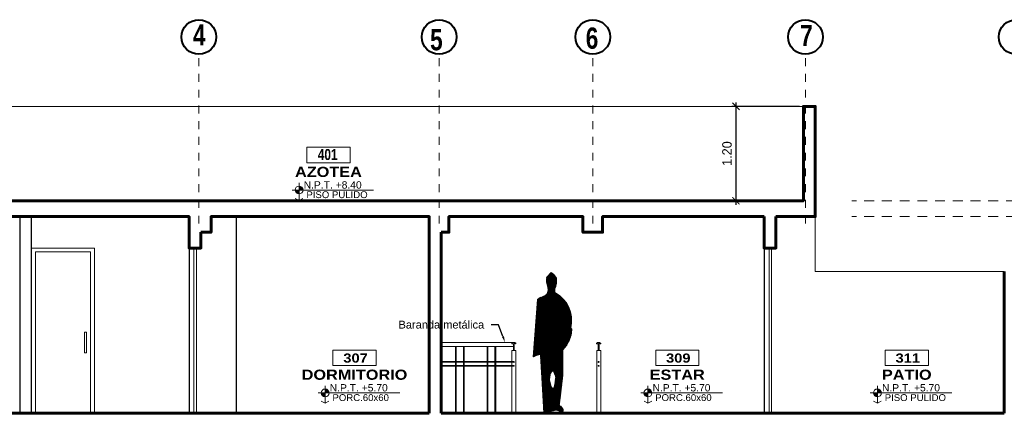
# Model space of a CAD drawing. Header units: metres. Extents: x -13 to 533, y -25 to 219.
# Tile 71 of 99: x 102.79 to 115.29, y 2.43 to 7.43. Entities that reach past the tile are written whole.
import ezdxf
from ezdxf import colors
from ezdxf.entities.mleader import LeaderData, LeaderLine
from ezdxf.enums import TextEntityAlignment as Align
from ezdxf.math import Vec2, Vec3

# ---------------------------------------------------------------- set-up
doc = ezdxf.new("R2010")
doc.units = ezdxf.units.M
doc.linetypes.add('DASHDOT', pattern=[1, 0.5, -0.25, 0, -0.25])
doc.linetypes.add('HIDDEN', pattern=[0.375, 0.25, -0.125])
for name, color, linetype, lineweight in [('COTAS', 4, 'Continuous', 13), ('EJES', 251, 'Continuous', 20), ('NPT', 255, 'Continuous', 13), ('Pluma 0.1', 252, 'Continuous', 9), ('Pluma 0.2', 252, 'Continuous', 20), ('PLUMA 0.3', 251, 'Continuous', 30), ('PLUMA 0.8', 1, 'Continuous', 60), ('TEXTO', 14, 'Continuous', 40), ('Textos', 7, 'Continuous', 0)]:
    doc.layers.add(name, color=color, linetype=linetype, lineweight=lineweight)
doc.layers.add('TEXTURAS', color=7, linetype='Continuous', lineweight=5, true_color=0x8a8a8a)
doc.styles.add('ARIAL BLACK', font='txt', dxfattribs={"height": 0.1})
doc.styles.add('ARIALREG', font='arial.ttf')
doc.styles.add('joe1', font='impact.ttf')
doc.styles.add('STYLE1', font='arial.ttf', dxfattribs={"height": 0.3})
doc.styles.add('TEXTOCENT', font='GOTHIC.TTF')
doc.dimstyles.new('PLANTA50', dxfattribs={"dimscale": 0.5, "dimtxt": 0.2, "dimasz": 0.15, "dimexe": 0.1, "dimexo": 0.1, "dimgap": 0.1, "dimtad": 2, "dimzin": 7, "dimdsep": 46, "dimtxsty": 'TEXTOCENT', "dimblk": 'ARCHTICK', "dimcen": 0.2, "dimdle": 0.1, "dimclrd": 8, "dimclre": 8, "dimclrt": 256, "dimaunit": 1, "dimadec": 0, "dimazin": 0, "dimtfac": 1, "dimtix": 1, "dimtmove": 2, "dimatfit": 3, "dimldrblk": 'ARCHTICK', "dimfxl": 1, "dimtolj": 1, "dimtzin": 0, "dimarcsym": 0})

# ---------------------------------------------------------------- blocks, each defined once
blk = doc.blocks.new('A$C4A151EDC')
at = {"color": 0}
for p, q in [((0.176, 1.784), (0.254, 1.862)), ((0.176, 1.777), (0.257, 1.859)), ((0.176, 1.772), (0.261, 1.856)), ((0.177, 1.791), (0.25, 1.864)), ((0.177, 1.766), (0.265, 1.854)), ((0.178, 1.799), (0.247, 1.867)), ((0.178, 1.76), (0.268, 1.851)), ((0.178, 1.755), (0.272, 1.848)), ((0.179, 1.806), (0.243, 1.87)), ((0.179, 1.749), (0.275, 1.846)), ((0.18, 1.744), (0.278, 1.842)), ((0.223, 1.856), (0.239, 1.873)), ((0.181, 1.739), (0.281, 1.839)), ((0.182, 1.734), (0.284, 1.835)), ((0.183, 1.728), (0.287, 1.832)), ((0.184, 1.723), (0.289, 1.828)), ((0.185, 1.718), (0.292, 1.825)), ((0.186, 1.713), (0.295, 1.822)), ((0.186, 1.594), (0.305, 1.713)), ((0.188, 1.708), (0.298, 1.818)), ((0.189, 1.703), (0.301, 1.815)), ((0.19, 1.698), (0.303, 1.811)), ((0.191, 1.693), (0.306, 1.808)), ((0.192, 1.687), (0.309, 1.804)), ((0.192, 1.606), (0.307, 1.721)), ((0.193, 1.682), (0.312, 1.801)), ((0.194, 1.677), (0.312, 1.795)), ((0.195, 1.672), (0.312, 1.788)), ((0.196, 1.666), (0.311, 1.782)), ((0.196, 1.616), (0.309, 1.729)), ((0.197, 1.661), (0.311, 1.775)), ((0.197, 1.655), (0.311, 1.769)), ((0.197, 1.623), (0.31, 1.736)), ((0.198, 1.65), (0.311, 1.762)), ((0.198, 1.637), (0.31, 1.749)), ((0.198, 1.63), (0.31, 1.743)), ((0.199, 1.644), (0.31, 1.756)), ((0.042, 1.294), (0.33, 1.581)), ((0.043, 1.307), (0.322, 1.586)), ((0.043, 1.3), (0.326, 1.583)), ((0.044, 1.314), (0.318, 1.588)), ((0.045, 1.327), (0.311, 1.593)), ((0.045, 1.321), (0.315, 1.591)), ((0.046, 1.341), (0.303, 1.598)), ((0.046, 1.334), (0.307, 1.596)), ((0.047, 1.355), (0.296, 1.603)), ((0.047, 1.348), (0.3, 1.601)), ((0.048, 1.368), (0.289, 1.609)), ((0.048, 1.361), (0.292, 1.606)), ((0.049, 1.382), (0.288, 1.62)), ((0.049, 1.375), (0.288, 1.614)), ((0.05, 1.395), (0.288, 1.633)), ((0.05, 1.389), (0.288, 1.627)), ((0.051, 1.409), (0.288, 1.645)), ((0.051, 1.402), (0.288, 1.639)), ((0.052, 1.422), (0.289, 1.659)), ((0.052, 1.416), (0.288, 1.652)), ((0.053, 1.436), (0.296, 1.679)), ((0.053, 1.429), (0.293, 1.669)), ((0.054, 1.45), (0.302, 1.697)), ((0.054, 1.443), (0.3, 1.688)), ((0.055, 1.456), (0.304, 1.705)), ((0.021, 1.022), (0.452, 1.453)), ((0.021, 1.015), (0.454, 1.449)), ((0.022, 1.036), (0.448, 1.461)), ((0.022, 1.029), (0.45, 1.457)), ((0.023, 1.049), (0.443, 1.469)), ((0.023, 1.042), (0.446, 1.465)), ((0.024, 1.056), (0.44, 1.472)), ((0.025, 1.07), (0.435, 1.479)), ((0.025, 1.063), (0.437, 1.476)), ((0.026, 1.083), (0.429, 1.486)), ((0.026, 1.076), (0.432, 1.483)), ((0.027, 1.097), (0.423, 1.493)), ((0.027, 1.09), (0.426, 1.489)), ((0.028, 1.11), (0.418, 1.5)), ((0.028, 1.103), (0.421, 1.496)), ((0.029, 1.124), (0.412, 1.507)), ((0.029, 1.117), (0.415, 1.503)), ((0.03, 1.137), (0.407, 1.514)), ((0.03, 1.131), (0.409, 1.51)), ((0.031, 1.151), (0.401, 1.52)), ((0.031, 1.144), (0.404, 1.517)), ((0.032, 1.165), (0.394, 1.526)), ((0.032, 1.158), (0.397, 1.523)), ((0.033, 1.178), (0.388, 1.532)), ((0.033, 1.171), (0.391, 1.529)), ((0.034, 1.185), (0.384, 1.535)), ((0.035, 1.198), (0.378, 1.541)), ((0.035, 1.192), (0.381, 1.538)), ((0.036, 1.212), (0.371, 1.547)), ((0.036, 1.205), (0.375, 1.544)), ((0.037, 1.226), (0.365, 1.553)), ((0.037, 1.219), (0.368, 1.55)), ((0.038, 1.239), (0.358, 1.559)), ((0.038, 1.232), (0.361, 1.556)), ((0.039, 1.253), (0.352, 1.565)), ((0.039, 1.246), (0.355, 1.562)), ((0.04, 1.266), (0.344, 1.57)), ((0.04, 1.26), (0.348, 1.568)), ((0.041, 1.28), (0.337, 1.576)), ((0.041, 1.273), (0.341, 1.573)), ((0.042, 1.287), (0.333, 1.578)), ((0.056, 1.463), (0.153, 1.56)), ((0.056, 1.47), (0.143, 1.557)), ((0.057, 1.477), (0.133, 1.553)), ((0.057, 1.484), (0.124, 1.55)), ((0.058, 1.49), (0.114, 1.547)), ((0.058, 1.497), (0.104, 1.543)), ((0.059, 1.504), (0.093, 1.539)), ((0.059, 1.511), (0.08, 1.532)), ((0.006, 0.825), (0.502, 1.321)), ((0.006, 0.818), (0.503, 1.316)), ((0.007, 0.839), (0.5, 1.332)), ((0.007, 0.832), (0.501, 1.327)), ((0.008, 0.852), (0.498, 1.343)), ((0.008, 0.846), (0.499, 1.337)), ((0.009, 0.866), (0.496, 1.352)), ((0.009, 0.859), (0.497, 1.348)), ((0.01, 0.88), (0.493, 1.362)), ((0.01, 0.873), (0.494, 1.357)), ((0.011, 0.893), (0.489, 1.371)), ((0.011, 0.886), (0.491, 1.366)), ((0.012, 0.907), (0.486, 1.38)), ((0.012, 0.9), (0.488, 1.376)), ((0.013, 0.913), (0.484, 1.385)), ((0.014, 0.927), (0.481, 1.394)), ((0.014, 0.92), (0.483, 1.39)), ((0.015, 0.941), (0.478, 1.404)), ((0.015, 0.934), (0.48, 1.399)), ((0.016, 0.954), (0.474, 1.412)), ((0.016, 0.947), (0.476, 1.408)), ((0.017, 0.968), (0.47, 1.42)), ((0.017, 0.961), (0.472, 1.416)), ((0.018, 0.981), (0.465, 1.429)), ((0.018, 0.975), (0.468, 1.424)), ((0.019, 0.995), (0.461, 1.437)), ((0.019, 0.988), (0.463, 1.433)), ((0.02, 1.008), (0.457, 1.445)), ((0.02, 1.002), (0.459, 1.441)), ((0, 0.751), (0.51, 1.26)), ((0.001, 0.764), (0.51, 1.272)), ((0.001, 0.757), (0.51, 1.266)), ((0.002, 0.778), (0.509, 1.284)), ((0.002, 0.771), (0.509, 1.278)), ((0.002, 0.746), (0.51, 1.254)), ((0.003, 0.785), (0.508, 1.289)), ((0.004, 0.798), (0.506, 1.3)), ((0.004, 0.791), (0.507, 1.295)), ((0.005, 0.812), (0.504, 1.311)), ((0.005, 0.805), (0.505, 1.305)), ((0.015, 0.752), (0.51, 1.248)), ((0.027, 0.759), (0.51, 1.242)), ((0.04, 0.765), (0.51, 1.236)), ((0.052, 0.771), (0.511, 1.229)), ((0.06, 0.773), (0.511, 1.223)), ((0.068, 0.774), (0.511, 1.217)), ((0.076, 0.776), (0.511, 1.211)), ((0.084, 0.778), (0.511, 1.205)), ((0.092, 0.779), (0.51, 1.198)), ((0.096, 0.777), (0.509, 1.191)), ((0.096, 0.771), (0.509, 1.184)), ((0.096, 0.765), (0.508, 1.177)), ((0.097, 0.759), (0.507, 1.17)), ((0.097, 0.753), (0.507, 1.163)), ((0.097, 0.747), (0.506, 1.156)), ((0.098, 0.742), (0.505, 1.149)), ((0.098, 0.736), (0.504, 1.142)), ((0.098, 0.73), (0.504, 1.135)), ((0.099, 0.724), (0.503, 1.128)), ((0.099, 0.718), (0.506, 1.125)), ((0.1, 0.712), (0.509, 1.122)), ((0.1, 0.706), (0.513, 1.119)), ((0.1, 0.7), (0.516, 1.116)), ((0.101, 0.694), (0.515, 1.108)), ((0.101, 0.688), (0.514, 1.101)), ((0.101, 0.683), (0.513, 1.094)), ((0.102, 0.677), (0.512, 1.087)), ((0.102, 0.671), (0.512, 1.08)), ((0.102, 0.665), (0.511, 1.073)), ((0.103, 0.659), (0.51, 1.066)), ((0.103, 0.653), (0.509, 1.059)), ((0.103, 0.647), (0.508, 1.052)), ((0.104, 0.641), (0.507, 1.045)), ((0.104, 0.635), (0.507, 1.038)), ((0.105, 0.629), (0.504, 1.028)), ((0.105, 0.624), (0.5, 1.019)), ((0.105, 0.618), (0.497, 1.01)), ((0.106, 0.612), (0.494, 1)), ((0.106, 0.606), (0.491, 0.991)), ((0.106, 0.6), (0.488, 0.981)), ((0.107, 0.594), (0.485, 0.972)), ((0.107, 0.588), (0.481, 0.962)), ((0.107, 0.582), (0.472, 0.947)), ((0.108, 0.576), (0.464, 0.932)), ((0.108, 0.57), (0.455, 0.917)), ((0.109, 0.565), (0.447, 0.903)), ((0.109, 0.559), (0.424, 0.873)), ((0.109, 0.553), (0.396, 0.839)), ((0.11, 0.547), (0.396, 0.833)), ((0.11, 0.541), (0.396, 0.827)), ((0.11, 0.535), (0.396, 0.821)), ((0.111, 0.529), (0.396, 0.814)), ((0.111, 0.523), (0.396, 0.808)), ((0.111, 0.517), (0.396, 0.802)), ((0.112, 0.511), (0.396, 0.796)), ((0.112, 0.505), (0.396, 0.789)), ((0.112, 0.5), (0.396, 0.783)), ((0.113, 0.494), (0.396, 0.777)), ((0.113, 0.488), (0.396, 0.771)), ((0.114, 0.482), (0.396, 0.764)), ((0.114, 0.476), (0.396, 0.758)), ((0.114, 0.47), (0.396, 0.752)), ((0.115, 0.464), (0.396, 0.745)), ((0.115, 0.458), (0.396, 0.739)), ((0.115, 0.452), (0.396, 0.733)), ((0.116, 0.446), (0.396, 0.727)), ((0.116, 0.441), (0.396, 0.72)), ((0.116, 0.435), (0.396, 0.714)), ((0.117, 0.429), (0.396, 0.708)), ((0.117, 0.423), (0.396, 0.702)), ((0.264, 0.564), (0.396, 0.695)), ((0.266, 0.559), (0.396, 0.689)), ((0.268, 0.555), (0.396, 0.683)), ((0.27, 0.55), (0.396, 0.677)), ((0.272, 0.546), (0.396, 0.67)), ((0.273, 0.542), (0.396, 0.664)), ((0.118, 0.417), (0.239, 0.539)), ((0.118, 0.411), (0.234, 0.527)), ((0.275, 0.537), (0.396, 0.658)), ((0.277, 0.533), (0.396, 0.652)), ((0.279, 0.528), (0.396, 0.645)), ((0.281, 0.524), (0.396, 0.639)), ((0.283, 0.52), (0.396, 0.633)), ((0.285, 0.515), (0.396, 0.627)), ((0.286, 0.511), (0.396, 0.62)), ((0.288, 0.506), (0.396, 0.614)), ((0.29, 0.502), (0.396, 0.608)), ((0.292, 0.498), (0.396, 0.601)), ((0.293, 0.424), (0.396, 0.526)), ((0.294, 0.493), (0.396, 0.595)), ((0.294, 0.431), (0.396, 0.533)), ((0.295, 0.438), (0.396, 0.539)), ((0.296, 0.489), (0.396, 0.589)), ((0.296, 0.452), (0.396, 0.551)), ((0.296, 0.445), (0.396, 0.545)), ((0.297, 0.459), (0.396, 0.558)), ((0.298, 0.484), (0.396, 0.583)), ((0.298, 0.466), (0.396, 0.564)), ((0.299, 0.48), (0.396, 0.576)), ((0.299, 0.473), (0.396, 0.57)), ((0.118, 0.405), (0.228, 0.515)), ((0.119, 0.399), (0.226, 0.506)), ((0.119, 0.393), (0.224, 0.498)), ((0.119, 0.387), (0.222, 0.491)), ((0.12, 0.382), (0.221, 0.483)), ((0.12, 0.376), (0.22, 0.475)), ((0.12, 0.37), (0.219, 0.469)), ((0.121, 0.364), (0.219, 0.462)), ((0.121, 0.358), (0.219, 0.456)), ((0.122, 0.352), (0.219, 0.449)), ((0.122, 0.346), (0.219, 0.443)), ((0.122, 0.34), (0.219, 0.437)), ((0.123, 0.334), (0.22, 0.432)), ((0.123, 0.328), (0.221, 0.426)), ((0.123, 0.323), (0.222, 0.421)), ((0.124, 0.317), (0.223, 0.416)), ((0.124, 0.311), (0.224, 0.411)), ((0.124, 0.305), (0.225, 0.406)), ((0.125, 0.299), (0.226, 0.4)), ((0.125, 0.293), (0.227, 0.395)), ((0.132, 0.175), (0.387, 0.43)), ((0.133, 0.169), (0.386, 0.423)), ((0.133, 0.163), (0.386, 0.416)), ((0.133, 0.157), (0.385, 0.409)), ((0.134, 0.151), (0.384, 0.402)), ((0.264, 0.313), (0.388, 0.437)), ((0.269, 0.324), (0.389, 0.444)), ((0.273, 0.335), (0.39, 0.451)), ((0.278, 0.345), (0.391, 0.458)), ((0.282, 0.356), (0.391, 0.465)), ((0.284, 0.364), (0.392, 0.472)), ((0.285, 0.372), (0.393, 0.48)), ((0.287, 0.379), (0.394, 0.487)), ((0.288, 0.387), (0.395, 0.494)), ((0.289, 0.395), (0.395, 0.501)), ((0.291, 0.402), (0.396, 0.508)), ((0.292, 0.417), (0.396, 0.52)), ((0.292, 0.409), (0.396, 0.514)), ((0.125, 0.287), (0.228, 0.39)), ((0.126, 0.281), (0.229, 0.385)), ((0.126, 0.275), (0.23, 0.379)), ((0.127, 0.269), (0.231, 0.374)), ((0.127, 0.264), (0.232, 0.369)), ((0.127, 0.258), (0.234, 0.364)), ((0.128, 0.252), (0.236, 0.36)), ((0.128, 0.246), (0.237, 0.355)), ((0.128, 0.24), (0.239, 0.351)), ((0.129, 0.234), (0.241, 0.347)), ((0.129, 0.228), (0.243, 0.342)), ((0.129, 0.222), (0.245, 0.338)), ((0.13, 0.216), (0.247, 0.334)), ((0.13, 0.21), (0.25, 0.33)), ((0.131, 0.205), (0.253, 0.327)), ((0.131, 0.199), (0.255, 0.323)), ((0.131, 0.193), (0.258, 0.32)), ((0.132, 0.187), (0.261, 0.316)), ((0.132, 0.181), (0.263, 0.312)), ((0.134, 0.146), (0.383, 0.395)), ((0.135, 0.14), (0.382, 0.387)), ((0.135, 0.134), (0.381, 0.38)), ((0.135, 0.128), (0.381, 0.373)), ((0.136, 0.122), (0.38, 0.366)), ((0.136, 0.116), (0.379, 0.359)), ((0.136, 0.11), (0.378, 0.352)), ((0.137, 0.104), (0.377, 0.345)), ((0.137, 0.098), (0.376, 0.338)), ((0.137, 0.092), (0.376, 0.331)), ((0.138, 0.087), (0.375, 0.324)), ((0.138, 0.081), (0.374, 0.317)), ((0.138, 0.075), (0.373, 0.309)), ((0.139, 0.069), (0.372, 0.302)), ((0.139, 0.063), (0.371, 0.295)), ((0.14, 0.057), (0.371, 0.288)), ((0.14, 0.051), (0.37, 0.281)), ((0.14, 0.045), (0.369, 0.274)), ((0.141, 0.039), (0.368, 0.267)), ((0.141, 0.033), (0.367, 0.26)), ((0.141, 0.028), (0.367, 0.253)), ((0.142, 0.022), (0.366, 0.246)), ((0.142, 0.016), (0.365, 0.239)), ((0.142, 0.01), (0.364, 0.231)), ((0.143, 0.004), (0.363, 0.224)), ((0.145, 0), (0.362, 0.217)), ((0.153, 0.001), (0.362, 0.21)), ((0.16, 0.003), (0.361, 0.203)), ((0.168, 0.004), (0.36, 0.196)), ((0.175, 0.005), (0.359, 0.189)), ((0.183, 0.006), (0.358, 0.182)), ((0.19, 0.007), (0.357, 0.175)), ((0.198, 0.009), (0.357, 0.168)), ((0.205, 0.01), (0.356, 0.161)), ((0.214, 0.013), (0.355, 0.154)), ((0.223, 0.015), (0.354, 0.146)), ((0.232, 0.018), (0.353, 0.139)), ((0.24, 0.02), (0.352, 0.132)), ((0.249, 0.023), (0.352, 0.125)), ((0.258, 0.025), (0.351, 0.118)), ((0.266, 0.027), (0.35, 0.111)), ((0.274, 0.029), (0.349, 0.104)), ((0.282, 0.03), (0.348, 0.097)), ((0.289, 0.032), (0.352, 0.094)), ((0.296, 0.032), (0.356, 0.092)), ((0.302, 0.032), (0.36, 0.09)), ((0.308, 0.032), (0.364, 0.088)), ((0.314, 0.032), (0.368, 0.085)), ((0.32, 0.031), (0.371, 0.082)), ((0.326, 0.03), (0.374, 0.079)), ((0.33, 0.029), (0.377, 0.076)), ((0.335, 0.027), (0.38, 0.072)), ((0.34, 0.025), (0.383, 0.069)), ((0.344, 0.024), (0.386, 0.065)), ((0.349, 0.022), (0.389, 0.062)), ((0.353, 0.02), (0.391, 0.059)), ((0.357, 0.018), (0.394, 0.055)), ((0.361, 0.015), (0.396, 0.05)), ((0.364, 0.013), (0.398, 0.046)), ((0.368, 0.01), (0.4, 0.042)), ((0.372, 0.008), (0.4, 0.036)), ((0.376, 0.005), (0.401, 0.03)), ((0.379, 0.003), (0.401, 0.024)), ((0.383, 0), (0.397, 0.014))]:
    blk.add_line(p, q, dxfattribs=at)
at = {"linetype": 'Continuous'}
for p, q in [((0.18, 1.813), (0.239, 1.873)), ((0.239, 1.873), (0.275, 1.846)), ((0.275, 1.846), (0.312, 1.801)), ((0.175, 1.78), (0.18, 1.813)), ((0.179, 1.747), (0.175, 1.78)), ((0.194, 1.678), (0.179, 1.747)), ((0.31, 1.733), (0.302, 1.694)), ((0.312, 1.801), (0.31, 1.733)), ((0.156, 1.561), (0.183, 1.587)), ((0.183, 1.587), (0.196, 1.615)), ((0.199, 1.645), (0.194, 1.678)), ((0.196, 1.615), (0.199, 1.645)), ((0.302, 1.694), (0.288, 1.656)), ((0.288, 1.656), (0.288, 1.609)), ((0.288, 1.609), (0.35, 1.567)), ((0, 0.745), (0.059, 1.513)), ((0.059, 1.513), (0.075, 1.529)), ((0.075, 1.529), (0.099, 1.542)), ((0.099, 1.542), (0.156, 1.561)), ((0.35, 1.567), (0.402, 1.519)), ((0.402, 1.519), (0.445, 1.467)), ((0.445, 1.467), (0.476, 1.409)), ((0.476, 1.409), (0.498, 1.347)), ((0.498, 1.347), (0.509, 1.28)), ((0.511, 1.207), (0.503, 1.129)), ((0.509, 1.28), (0.511, 1.207)), ((0.503, 1.129), (0.516, 1.116)), ((0.516, 1.116), (0.507, 1.038)), ((0.482, 0.965), (0.445, 0.899)), ((0.507, 1.038), (0.482, 0.965)), ((0.445, 0.899), (0.396, 0.84)), ((0.396, 0.84), (0.396, 0.505)), ((0.052, 0.771), (0, 0.745)), ((0.095, 0.78), (0.052, 0.771)), ((0.143, 0), (0.095, 0.78)), ((0.227, 0.512), (0.241, 0.543)), ((0.241, 0.543), (0.264, 0.565)), ((0.264, 0.565), (0.3, 0.48)), ((0.219, 0.438), (0.22, 0.477)), ((0.233, 0.365), (0.219, 0.438)), ((0.22, 0.477), (0.227, 0.512)), ((0.291, 0.401), (0.283, 0.357)), ((0.3, 0.48), (0.291, 0.401)), ((0.396, 0.505), (0.348, 0.096)), ((0.247, 0.335), (0.233, 0.365)), ((0.264, 0.312), (0.247, 0.335)), ((0.283, 0.357), (0.264, 0.312)), ((0.204, 0.01), (0.143, 0)), ((0.264, 0.027), (0.204, 0.01)), ((0.293, 0.032), (0.264, 0.027)), ((0.322, 0.032), (0.293, 0.032)), ((0.352, 0.022), (0.322, 0.032)), ((0.348, 0.096), (0.37, 0.085)), ((0.383, 0), (0.352, 0.022)), ((0.37, 0.085), (0.392, 0.058)), ((0.396, 0.012), (0.383, 0)), ((0.392, 0.058), (0.4, 0.042)), ((0.401, 0.026), (0.396, 0.012)), ((0.4, 0.042), (0.401, 0.026))]:
    blk.add_line(p, q, dxfattribs=at)
blk = doc.blocks.new('A$C7ABB6997')
at = {"layer": 'EJES', "color": 250, "linetype": 'DASHDOT', "ltscale": 0.01}
blk.add_line((0.22, 0.6), (0.22, 2.75), dxfattribs=at)
at = {"layer": 'EJES', "color": 250, "lineweight": 40}
blk.add_circle((0.22, 2.97), 0.22, dxfattribs=at)
blk = doc.blocks.new('rtyjety')
at = {"layer": 'NPT', "lineweight": 20, "extrusion": (-1.47885e-11, -2.65303e-07, 1)}
h = blk.add_hatch(color=256, dxfattribs=at)
h.paths.add_polyline_path([(-24.42, -23.531), (-24.42, -23.625), (-24.326, -23.625, 0.414214)])
h.paths.add_polyline_path([(-24.42, -23.625), (-24.514, -23.625, 0.414214), (-24.42, -23.719)])
at = {"layer": 'NPT', "lineweight": 20, "extrusion": (-1.2658e-11, -2.65304e-07, 1)}
for p, q in [((-24.588, -23.625, 0), (-22.645, -23.625, 0)), ((-24.42, -23.454, 0), (-24.42, -23.871, 0)), ((-24.42, -23.871, 0), (-24.511, -23.823, 0)), ((-24.42, -23.871, 0), (-24.33, -23.823, 0))]:
    blk.add_line(p, q, dxfattribs=at)
blk.add_circle((-24.42, -23.625, 0), 0.0938, dxfattribs=at)
blk = doc.blocks.new('NOMBRES AMBIENTES DIFER 1')
at = {"layer": 'Textos', "color": 8}
blk.add_lwpolyline([(0.243, 1.342), (1.6, 1.342), (1.6, 0.858), (0.243, 0.858)], close=True, dxfattribs=at)
at = {"layer": 'NPT', "extrusion": (1.2658e-11, 2.65304e-07, 1), "xscale": 1.318472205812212, "yscale": 1.318472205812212, "zscale": 1.318472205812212, "rotation": 359.9999999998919}
blk.add_blockref('rtyjety', (32.197, 31.148, 0), dxfattribs=at)
at = {"layer": 'Textos', "color": 30, "style": 'STYLE1'}
blk.add_text('N.P.T.', height=0.2307, rotation=360, dxfattribs=at).set_placement((0.145, 0.046))
at = {"layer": 'Textos', "color": 8, "style": 'ARIAL BLACK'}
blk.add_attdef('B-300', text='', height=0.287, rotation=360, dxfattribs=at).set_placement((0.954, 0.951), align=Align.CENTER)
at = {"layer": 'Textos', "style": 'ARIAL BLACK'}
blk.add_attdef('NOMBRE', text='', height=0.319, rotation=360, dxfattribs=at).set_placement((1.012, 0.413), align=Align.CENTER)
at = {"layer": 'Textos', "color": 30, "style": 'STYLE1'}
blk.add_attdef('0.00', (1.149, 0.046), '', height=0.231, rotation=360, dxfattribs=at)
at = {"layer": 'Textos', "color": 35, "style": 'STYLE1'}
for tag, p in [('PISO:', (0.186, -0.468)), ('SERIE', (0.161, -0.763)), ('COLOR', (0.119, -1.093))]:
    blk.add_attdef(tag, p, '', height=0.215, rotation=360, dxfattribs=at)
blk = doc.blocks.new('_ARCHTICK')
at = {"color": 0, "linetype": 'ByBlock', "const_width": 0.15}
blk.add_lwpolyline([(-0.5, -0.5), (0.5, 0.5)], dxfattribs=at)
blk = doc.blocks.new('*D623')
at = {"layer": 'COTAS', "color": 8, "lineweight": -2, "transparency": 16777216}
for p, q in [((111.883, 6.384), (111.883, 5.084)), ((112.69, 6.334), (111.833, 6.334)), ((112.69, 5.134), (111.833, 5.134))]:
    blk.add_line(p, q, dxfattribs=at)
at = {"layer": 'Defpoints', "color": 0, "lineweight": 5, "transparency": 16777216}
for p in [(112.74, 6.334), (111.883, 5.134), (112.74, 5.134)]:
    blk.add_point(p, dxfattribs=at)
at = {"layer": 'COTAS', "color": 8, "lineweight": -2, "transparency": 16777216, "xscale": 0.09, "yscale": 0.09, "zscale": 0.09}
for p, rotation in [((111.883, 6.334), 90), ((111.883, 5.134), 270)]:
    blk.add_blockref('_ARCHTICK', p, dxfattribs=dict(at, rotation=rotation))
at = {"layer": 'COTAS', "transparency": 16777216, "insert": (111.77, 5.734), "char_height": 0.12, "attachment_point": 5, "rotation": 90, "style": 'TEXTOCENT'}
blk.add_mtext('\\A1;1.20', dxfattribs=at)

msp = doc.modelspace()

# ---------------------------------------------------------------- linework, layer by layer
at = {"layer": 'Pluma 0.1'}
msp.add_lwpolyline([(102.99, 2.434), (102.99, 4.484), (103.69, 4.484), (103.69, 2.434)], dxfattribs=at)
msp.add_lwpolyline([(103.64, 3.466), (103.612, 3.466), (103.612, 3.202), (103.64, 3.202)], close=True, dxfattribs=at)
at = {"layer": 'Pluma 0.2'}
for p, q in [((105.003, 4.534), (105.003, 2.434)), ((105.033, 4.534), (105.033, 2.434)), ((112.303, 4.534), (112.303, 2.434)), ((112.333, 4.534), (112.333, 2.434)), ((109.059, 3.232), (109.059, 3.317)), ((109.059, 3.232), (109.059, 3.317)), ((109.069, 3.232), (109.069, 3.317)), ((109.069, 3.232), (109.069, 3.317)), ((110.136, 3.232), (110.136, 3.317)), ((110.136, 3.232), (110.136, 3.317)), ((110.146, 3.232), (110.146, 3.317)), ((110.146, 3.232), (110.146, 3.317)), ((109.039, 3.232), (109.089, 3.232)), ((109.089, 3.232), (109.039, 3.232)), ((109.039, 2.434), (109.039, 3.232)), ((109.039, 2.434), (109.039, 3.232)), ((109.039, 3.232), (109.089, 3.232)), ((109.089, 3.232), (109.039, 3.232)), ((109.039, 2.434), (109.039, 3.232)), ((109.039, 2.434), (109.039, 3.232)), ((109.059, 3.232), (109.06, 3.232)), ((109.06, 3.232), (109.059, 3.232)), ((109.059, 3.232), (109.06, 3.232)), ((109.06, 3.232), (109.059, 3.232)), ((109.06, 3.232), (109.061, 3.232)), ((109.06, 3.232), (109.06, 3.232)), ((109.061, 3.232), (109.06, 3.232)), ((109.06, 3.232), (109.06, 3.232)), ((109.06, 3.232), (109.061, 3.232)), ((109.06, 3.232), (109.06, 3.232)), ((109.061, 3.232), (109.06, 3.232)), ((109.06, 3.232), (109.06, 3.232)), ((109.061, 3.232), (109.062, 3.232)), ((109.062, 3.232), (109.061, 3.232)), ((109.061, 3.232), (109.062, 3.232)), ((109.062, 3.232), (109.061, 3.232)), ((109.062, 3.232), (109.063, 3.232)), ((109.063, 3.232), (109.062, 3.232)), ((109.062, 3.232), (109.063, 3.232)), ((109.063, 3.232), (109.062, 3.232)), ((109.063, 3.232), (109.064, 3.232)), ((109.064, 3.232), (109.063, 3.232)), ((109.063, 3.232), (109.064, 3.232)), ((109.064, 3.232), (109.063, 3.232)), ((109.064, 3.232), (109.066, 3.232)), ((109.066, 3.232), (109.064, 3.232)), ((109.064, 3.232), (109.066, 3.232)), ((109.066, 3.232), (109.064, 3.232)), ((109.066, 3.232), (109.067, 3.232)), ((109.067, 3.232), (109.066, 3.232)), ((109.066, 3.232), (109.067, 3.232)), ((109.067, 3.232), (109.066, 3.232)), ((109.067, 3.232), (109.068, 3.232)), ((109.068, 3.232), (109.067, 3.232)), ((109.067, 3.232), (109.068, 3.232)), ((109.068, 3.232), (109.067, 3.232)), ((109.068, 3.232), (109.069, 3.232)), ((109.069, 3.232), (109.068, 3.232)), ((109.068, 3.232), (109.069, 3.232)), ((109.069, 3.232), (109.068, 3.232)), ((109.069, 3.232), (109.069, 3.232)), ((109.069, 3.232), (109.069, 3.232)), ((109.069, 3.232), (109.069, 3.232)), ((109.069, 3.232), (109.069, 3.232)), ((109.069, 3.232), (109.069, 3.232)), ((109.069, 3.232), (109.069, 3.232)), ((109.069, 3.232), (109.069, 3.232)), ((109.069, 3.232), (109.069, 3.232)), ((109.089, 2.434), (109.089, 3.232)), ((109.089, 2.434), (109.089, 3.232)), ((109.089, 2.434), (109.089, 3.232)), ((109.089, 2.434), (109.089, 3.232)), ((110.116, 3.232), (110.166, 3.232)), ((110.166, 3.232), (110.116, 3.232)), ((110.116, 2.434), (110.116, 3.232)), ((110.116, 2.434), (110.116, 3.232)), ((110.116, 3.232), (110.166, 3.232)), ((110.166, 3.232), (110.116, 3.232)), ((110.116, 2.434), (110.116, 3.232)), ((110.116, 2.434), (110.116, 3.232)), ((110.136, 3.232), (110.136, 3.232)), ((110.136, 3.232), (110.136, 3.232)), ((110.136, 3.232), (110.137, 3.232)), ((110.137, 3.232), (110.136, 3.232)), ((110.136, 3.232), (110.136, 3.232)), ((110.136, 3.232), (110.136, 3.232)), ((110.136, 3.232), (110.137, 3.232)), ((110.137, 3.232), (110.136, 3.232)), ((110.137, 3.232), (110.137, 3.232)), ((110.137, 3.232), (110.138, 3.232)), ((110.137, 3.232), (110.137, 3.232)), ((110.138, 3.232), (110.137, 3.232)), ((110.137, 3.232), (110.137, 3.232)), ((110.137, 3.232), (110.138, 3.232)), ((110.137, 3.232), (110.137, 3.232)), ((110.138, 3.232), (110.137, 3.232)), ((110.138, 3.232), (110.14, 3.232)), ((110.14, 3.232), (110.138, 3.232)), ((110.138, 3.232), (110.14, 3.232)), ((110.14, 3.232), (110.138, 3.232)), ((110.14, 3.232), (110.141, 3.232)), ((110.141, 3.232), (110.14, 3.232)), ((110.14, 3.232), (110.141, 3.232)), ((110.141, 3.232), (110.14, 3.232)), ((110.141, 3.232), (110.142, 3.232)), ((110.142, 3.232), (110.141, 3.232)), ((110.141, 3.232), (110.142, 3.232)), ((110.142, 3.232), (110.141, 3.232)), ((110.142, 3.232), (110.143, 3.232)), ((110.143, 3.232), (110.142, 3.232)), ((110.142, 3.232), (110.143, 3.232)), ((110.143, 3.232), (110.142, 3.232)), ((110.143, 3.232), (110.144, 3.232)), ((110.144, 3.232), (110.143, 3.232)), ((110.143, 3.232), (110.144, 3.232)), ((110.144, 3.232), (110.143, 3.232)), ((110.144, 3.232), (110.145, 3.232)), ((110.145, 3.232), (110.144, 3.232)), ((110.144, 3.232), (110.145, 3.232)), ((110.145, 3.232), (110.144, 3.232)), ((110.145, 3.232), (110.146, 3.232)), ((110.146, 3.232), (110.145, 3.232)), ((110.145, 3.232), (110.146, 3.232)), ((110.146, 3.232), (110.145, 3.232)), ((110.146, 3.232), (110.146, 3.232)), ((110.146, 3.232), (110.146, 3.232)), ((110.146, 3.232), (110.146, 3.232)), ((110.146, 3.232), (110.146, 3.232)), ((110.166, 2.434), (110.166, 3.232)), ((110.166, 2.434), (110.166, 3.232)), ((110.166, 2.434), (110.166, 3.232)), ((110.166, 2.434), (110.166, 3.232))]:
    msp.add_line(p, q, dxfattribs=at)
at = {"layer": 'Pluma 0.2', "color": 251}
for p, q in [((108.323, 3.2), (108.323, 3.284)), ((108.333, 3.2), (108.333, 3.284)), ((108.423, 3.2), (108.423, 3.284)), ((108.433, 3.2), (108.433, 3.284)), ((108.723, 3.2), (108.723, 3.284)), ((108.733, 3.2), (108.733, 3.284)), ((108.823, 3.2), (108.823, 3.284)), ((108.833, 3.2), (108.833, 3.284)), ((108.323, 3.2), (108.333, 3.2)), ((108.333, 3.2), (108.323, 3.2)), ((108.323, 2.434), (108.323, 3.2)), ((108.323, 3.2), (108.324, 3.2)), ((108.324, 3.2), (108.323, 3.2)), ((108.323, 3.2), (108.323, 3.2)), ((108.323, 3.2), (108.323, 3.2)), ((108.324, 3.2), (108.326, 3.2)), ((108.324, 3.2), (108.324, 3.2)), ((108.324, 3.2), (108.324, 3.2)), ((108.326, 3.2), (108.324, 3.2)), ((108.327, 3.2), (108.326, 3.2)), ((108.326, 3.2), (108.327, 3.2)), ((108.327, 3.2), (108.328, 3.2)), ((108.328, 3.2), (108.327, 3.2)), ((108.328, 3.2), (108.329, 3.2)), ((108.329, 3.2), (108.328, 3.2)), ((108.329, 3.2), (108.331, 3.2)), ((108.331, 3.2), (108.329, 3.2)), ((108.331, 3.2), (108.332, 3.2)), ((108.332, 3.2), (108.331, 3.2)), ((108.332, 3.2), (108.333, 3.2)), ((108.332, 3.2), (108.332, 3.2)), ((108.333, 3.2), (108.332, 3.2)), ((108.332, 3.2), (108.332, 3.2)), ((108.333, 2.434), (108.333, 3.2)), ((108.333, 3.2), (108.333, 3.2)), ((108.333, 3.2), (108.333, 3.2)), ((108.423, 3.2), (108.433, 3.2)), ((108.433, 3.2), (108.423, 3.2)), ((108.423, 2.434), (108.423, 3.2)), ((108.423, 3.2), (108.424, 3.2)), ((108.424, 3.2), (108.423, 3.2)), ((108.423, 3.2), (108.423, 3.2)), ((108.423, 3.2), (108.423, 3.2)), ((108.424, 3.2), (108.426, 3.2)), ((108.426, 3.2), (108.424, 3.2)), ((108.424, 3.2), (108.424, 3.2)), ((108.424, 3.2), (108.424, 3.2)), ((108.426, 3.2), (108.427, 3.2)), ((108.427, 3.2), (108.426, 3.2)), ((108.427, 3.2), (108.428, 3.2)), ((108.428, 3.2), (108.427, 3.2)), ((108.428, 3.2), (108.429, 3.2)), ((108.429, 3.2), (108.428, 3.2)), ((108.429, 3.2), (108.431, 3.2)), ((108.431, 3.2), (108.429, 3.2)), ((108.431, 3.2), (108.432, 3.2)), ((108.432, 3.2), (108.431, 3.2)), ((108.432, 3.2), (108.433, 3.2)), ((108.432, 3.2), (108.432, 3.2)), ((108.433, 3.2), (108.432, 3.2)), ((108.432, 3.2), (108.432, 3.2)), ((108.433, 2.434), (108.433, 3.2)), ((108.433, 3.2), (108.433, 3.2)), ((108.433, 3.2), (108.433, 3.2)), ((108.723, 3.2), (108.733, 3.2)), ((108.733, 3.2), (108.723, 3.2)), ((108.723, 2.434), (108.723, 3.2)), ((108.723, 3.2), (108.724, 3.2)), ((108.724, 3.2), (108.723, 3.2)), ((108.723, 3.2), (108.723, 3.2)), ((108.723, 3.2), (108.723, 3.2)), ((108.724, 3.2), (108.726, 3.2)), ((108.724, 3.2), (108.724, 3.2)), ((108.724, 3.2), (108.724, 3.2)), ((108.726, 3.2), (108.724, 3.2)), ((108.727, 3.2), (108.726, 3.2)), ((108.726, 3.2), (108.727, 3.2)), ((108.727, 3.2), (108.728, 3.2)), ((108.728, 3.2), (108.727, 3.2)), ((108.728, 3.2), (108.729, 3.2)), ((108.729, 3.2), (108.728, 3.2)), ((108.729, 3.2), (108.731, 3.2)), ((108.731, 3.2), (108.729, 3.2)), ((108.731, 3.2), (108.732, 3.2)), ((108.732, 3.2), (108.731, 3.2)), ((108.732, 3.2), (108.733, 3.2)), ((108.732, 3.2), (108.732, 3.2)), ((108.733, 3.2), (108.732, 3.2)), ((108.732, 3.2), (108.732, 3.2)), ((108.733, 2.434), (108.733, 3.2)), ((108.733, 3.2), (108.733, 3.2)), ((108.733, 3.2), (108.733, 3.2)), ((108.823, 3.2), (108.833, 3.2)), ((108.833, 3.2), (108.823, 3.2)), ((108.823, 2.434), (108.823, 3.2)), ((108.823, 3.2), (108.824, 3.2)), ((108.824, 3.2), (108.823, 3.2)), ((108.823, 3.2), (108.823, 3.2)), ((108.823, 3.2), (108.823, 3.2)), ((108.824, 3.2), (108.826, 3.2)), ((108.826, 3.2), (108.824, 3.2)), ((108.824, 3.2), (108.824, 3.2)), ((108.824, 3.2), (108.824, 3.2)), ((108.826, 3.2), (108.827, 3.2)), ((108.827, 3.2), (108.826, 3.2)), ((108.827, 3.2), (108.828, 3.2)), ((108.828, 3.2), (108.827, 3.2)), ((108.828, 3.2), (108.829, 3.2)), ((108.829, 3.2), (108.828, 3.2)), ((108.829, 3.2), (108.831, 3.2)), ((108.831, 3.2), (108.829, 3.2)), ((108.831, 3.2), (108.832, 3.2)), ((108.832, 3.2), (108.831, 3.2)), ((108.832, 3.2), (108.833, 3.2)), ((108.832, 3.2), (108.832, 3.2)), ((108.833, 3.2), (108.832, 3.2)), ((108.832, 3.2), (108.832, 3.2)), ((108.833, 2.434), (108.833, 3.2)), ((108.833, 3.2), (108.833, 3.2)), ((108.833, 3.2), (108.833, 3.2)), ((108.323, 3.093), (108.139, 3.093)), ((108.323, 3.083), (108.139, 3.083)), ((108.323, 3.043), (108.139, 3.043)), ((108.323, 3.033), (108.139, 3.033)), ((108.423, 3.093), (108.333, 3.093)), ((108.423, 3.083), (108.333, 3.083)), ((108.423, 3.043), (108.333, 3.043)), ((108.423, 3.033), (108.333, 3.033)), ((108.723, 3.093), (108.433, 3.093)), ((108.723, 3.083), (108.433, 3.083)), ((108.723, 3.043), (108.433, 3.043)), ((108.723, 3.033), (108.433, 3.033)), ((108.733, 3.093), (108.823, 3.093)), ((108.733, 3.083), (108.823, 3.083)), ((108.733, 3.043), (108.823, 3.043)), ((108.733, 3.033), (108.823, 3.033)), ((109.064, 3.093), (108.833, 3.093)), ((109.067, 3.083), (108.833, 3.083)), ((109.064, 3.043), (108.833, 3.043)), ((109.067, 3.033), (108.833, 3.033))]:
    msp.add_line(p, q, dxfattribs=at)
at = {"layer": 'Pluma 0.2', "color": 0}
for points in [[(99.142, 6.334), (112.89, 6.334)], [(112.89, 4.934), (112.89, 4.234), (115.29, 4.234)], [(103.74, 2.434), (103.74, 4.534), (102.94, 4.534), (102.94, 2.434)], [(109.064, 3.334), (108.139, 3.334)], [(109.064, 3.284), (108.139, 3.284)]]:
    msp.add_lwpolyline(points, dxfattribs=at)
at = {"layer": 'Pluma 0.2', "color": 0, "linetype": 'HIDDEN', "lineweight": 5, "ltscale": 0.5}
for points in [[(117.462, 5.134), (113.354, 5.134)], [(117.462, 4.934), (113.354, 4.934)]]:
    msp.add_lwpolyline(points, dxfattribs=at)
at = {"layer": 'Pluma 0.2'}
for centre in [(109.064, 3.087), (109.064, 3.037), (110.14, 3.087), (110.14, 3.037)]:
    msp.add_circle(centre, 0.00566, dxfattribs=at)
for centre, radius, start, end in [((109.044, 3.321), 0.00605, 127.5359, 255.0708), ((109.064, 3.296), 0.0385, 51.7615, 128.6576), ((109.065, 3.261), 0.0588, 70.4892, 112.2847), ((109.086, 3.321), 0.005, 250.4892, 70.4892), ((110.12, 3.321), 0.00605, 127.5359, 255.0708), ((110.14, 3.296), 0.0385, 51.7615, 128.6576), ((110.141, 3.261), 0.0588, 70.4892, 112.2847), ((110.162, 3.321), 0.005, 250.4892, 70.4892)]:
    msp.add_arc(centre, radius, start, end, dxfattribs=at)
at = {"layer": 'PLUMA 0.3'}
for points in [[(102.79, 4.934), (102.79, 2.434)], [(102.94, 2.434), (102.94, 4.934)], [(104.94, 4.934), (104.94, 2.434)], [(105.54, 4.934), (105.54, 2.434)], [(112.24, 4.934), (112.24, 2.434)]]:
    msp.add_lwpolyline(points, dxfattribs=at)
at = {"layer": 'PLUMA 0.8'}
for points in [[(112.39, 4.934), (112.89, 4.934), (112.89, 6.334), (112.74, 6.334), (112.74, 5.134), (95.592, 5.134)], [(104.94, 4.734), (104.94, 4.934), (101.94, 4.934), (101.94, 4.734), (101.69, 4.734), (101.69, 4.934), (99.138, 4.934)], [(104.94, 4.934), (104.94, 4.534), (105.09, 4.534), (105.09, 4.734)], [(106.09, 4.934), (105.219, 4.934), (105.219, 4.734), (105.09, 4.734)], [(107.989, 2.434), (107.989, 4.934), (106.09, 4.934)], [(112.24, 4.934), (110.19, 4.934), (110.19, 4.734), (109.94, 4.734), (109.94, 4.934), (108.24, 4.934), (108.24, 4.734), (108.139, 4.734)], [(112.24, 4.934), (112.24, 4.534), (112.39, 4.534), (112.39, 4.934)], [(108.139, 2.434), (108.139, 4.734)], [(115.29, 4.234), (115.29, 2.434)], [(107.989, 2.434), (95.59, 2.434)], [(115.29, 2.434), (108.139, 2.434)]]:
    msp.add_lwpolyline(points, dxfattribs=at)

# ---------------------------------------------------------------- block references
at = {"layer": 'EJES', "ltscale": 0.5}
for p in [(104.845, 4.245), (107.895, 4.245), (109.845, 4.245), (112.545, 4.245), (115.22, 4.245)]:
    msp.add_blockref('A$C7ABB6997', p, dxfattribs=at)
at = {"layer": 'TEXTO'}
ref = msp.add_blockref('NOMBRES AMBIENTES DIFER 1', (106.337, 5.271), dxfattribs=dict(at, xscale=0.4044226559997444, yscale=0.4044226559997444, zscale=0.4044226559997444))
ref.add_attrib('NOMBRE', 'AZOTEA', dxfattribs={"layer": 'Textos', "height": 0.1291, "rotation": 360, "style": 'ARIAL BLACK'}).set_placement((106.71, 5.437, 0), align=Align.CENTER)
ref.add_attrib('0.00', '+8.40', (106.802, 5.289, 0), dxfattribs={"layer": 'Textos', "color": 30, "height": 0.0933, "rotation": 360, "style": 'STYLE1'})
ref.add_attrib('PISO:', 'PISO PULIDO', (106.43, 5.168, 0), dxfattribs={"layer": 'Textos', "color": 35, "height": 0.08713, "rotation": 360, "style": 'STYLE1'})
ref = msp.add_blockref('NOMBRES AMBIENTES DIFER 1', (106.668, 2.693), dxfattribs=dict(at, xscale=0.4044226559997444, yscale=0.4044226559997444, zscale=0.4044226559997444))
ref.add_attrib('B-300', '307', dxfattribs={"layer": 'Textos', "color": 8, "height": 0.1162, "rotation": 360, "style": 'ARIAL BLACK'}).set_placement((107.054, 3.078, 0), align=Align.CENTER)
ref.add_attrib('NOMBRE', 'DORMITORIO', dxfattribs={"layer": 'Textos', "height": 0.1291, "rotation": 360, "style": 'ARIAL BLACK'}).set_placement((107.041, 2.86, 0), align=Align.CENTER)
ref.add_attrib('0.00', '+5.70', (107.133, 2.712, 0), dxfattribs={"layer": 'Textos', "color": 30, "height": 0.0933, "rotation": 360, "style": 'STYLE1'})
ref.add_attrib('PISO:', 'PORC.60x60', (106.761, 2.59, 0), dxfattribs={"layer": 'Textos', "color": 35, "height": 0.0871, "rotation": 360, "style": 'STYLE1'})
ref = msp.add_blockref('NOMBRES AMBIENTES DIFER 1', (110.766, 2.693), dxfattribs=dict(at, xscale=0.4044226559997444, yscale=0.4044226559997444, zscale=0.4044226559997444))
ref.add_attrib('B-300', '309', dxfattribs={"layer": 'Textos', "color": 8, "height": 0.1162, "rotation": 360, "style": 'ARIAL BLACK'}).set_placement((111.151, 3.078, 0), align=Align.CENTER)
ref.add_attrib('NOMBRE', 'ESTAR', dxfattribs={"layer": 'Textos', "height": 0.1291, "rotation": 360, "style": 'ARIAL BLACK'}).set_placement((111.138, 2.86, 0), align=Align.CENTER)
ref.add_attrib('0.00', '+5.70', (111.23, 2.712, 0), dxfattribs={"layer": 'Textos', "color": 30, "height": 0.0933, "rotation": 360, "style": 'STYLE1'})
ref.add_attrib('PISO:', 'PORC.60x60', (110.858, 2.59, 0), dxfattribs={"layer": 'Textos', "color": 35, "height": 0.0871, "rotation": 360, "style": 'STYLE1'})
ref = msp.add_blockref('NOMBRES AMBIENTES DIFER 1', (113.679, 2.693), dxfattribs=dict(at, xscale=0.4044226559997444, yscale=0.4044226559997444, zscale=0.4044226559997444))
ref.add_attrib('B-300', '311', dxfattribs={"layer": 'Textos', "color": 8, "height": 0.1162, "rotation": 360, "style": 'ARIAL BLACK'}).set_placement((114.065, 3.078, 0), align=Align.CENTER)
ref.add_attrib('NOMBRE', 'PATIO', dxfattribs={"layer": 'Textos', "height": 0.1291, "rotation": 360, "style": 'ARIAL BLACK'}).set_placement((114.052, 2.86, 0), align=Align.CENTER)
ref.add_attrib('0.00', '+5.70', (114.144, 2.712, 0), dxfattribs={"layer": 'Textos', "color": 30, "height": 0.0933, "rotation": 360, "style": 'STYLE1'})
ref.add_attrib('PISO:', 'PISO PULIDO', (113.772, 2.59, 0), dxfattribs={"layer": 'Textos', "color": 35, "height": 0.08713, "rotation": 360, "style": 'STYLE1'})
at = {"layer": 'TEXTURAS', "xscale": 0.95, "yscale": 0.95, "zscale": 0.95}
msp.add_blockref('A$C4A151EDC', (109.31, 2.442), dxfattribs=at)

# ---------------------------------------------------------------- texts
at = {"layer": 'EJES', "style": 'joe1'}
for s, height, p in [('4', 0.269, (104.99, 7.107)), ('5', 0.269, (108, 7.046)), ('6', 0.269, (109.976, 7.066)), ('7', 0.269, (112.698, 7.099)), ('401', 0.14, (106.575, 5.652))]:
    msp.add_text(s, height=height, rotation=359.9993, dxfattribs=at).set_placement(p)

# ---------------------------------------------------------------- dimensions: what is measured, and where the dimension line sits
at = {"layer": 'COTAS'}
dim = msp.add_linear_dim(base=(111.883, 5.134), p1=(112.74, 6.334), p2=(112.74, 5.134), angle=90, dimstyle='PLANTA50', override={"dimtxt": 0.24, "dimasz": 0.18}, dxfattribs=at)
dim.commit()
dim.dimension.update_dxf_attribs({"geometry": '*D623', "text_midpoint": (111.77, 5.734)})

# ---------------------------------------------------------------- leaders
at = {"layer": 'Pluma 0.2'}
ml = msp.add_multileader_mtext('Standard', dxfattribs=at)
ml.set_content('Baranda metálica ', color=256, style='ARIALREG')
ml.set_leader_properties(color=256)
ml.build(insert=Vec2(0, 0))
ml.multileader.update_dxf_attribs({"dogleg_length": 0.105, "arrow_head_size": 0.08})
ctx = ml.context
ctx.base_point, ctx.char_height, ctx.arrow_head_size, ctx.landing_gap_size, ctx.plane_origin = Vec3(107.526, 3.56), 0.1, 0.08, 0.09, Vec3(107.112, 5.904)
ctx.text_align_type = 2
notes = []
notes.append((ctx, [(1, (1, 1, 0), (108.87, 3.56), (-1, 0), 0.0927, [(0, [(108.953, 3.334)], 0, [])])]))
ctx.mtext.insert, ctx.mtext.width, ctx.mtext.alignment, ctx.mtext.flow_direction = Vec3(108.687, 3.611), 1.66107, 3, 5
for ctx, leaders in notes:
    for number, flags, end, landing, length, lines in leaders:
        leader = LeaderData()
        leader.index, (leader.has_last_leader_line, leader.has_dogleg_vector, leader.attachment_direction) = number, flags
        leader.last_leader_point, leader.dogleg_vector, leader.dogleg_length = Vec3(end), Vec3(landing), length
        for number, points, colour, breaks in lines:
            line = LeaderLine()
            line.index, line.vertices, line.color, line.breaks = number, Vec3.list(points), colors.encode_raw_color(colour), breaks
            leader.lines.append(line)
        ctx.leaders.append(leader)

doc.saveas('drawing.dxf')
